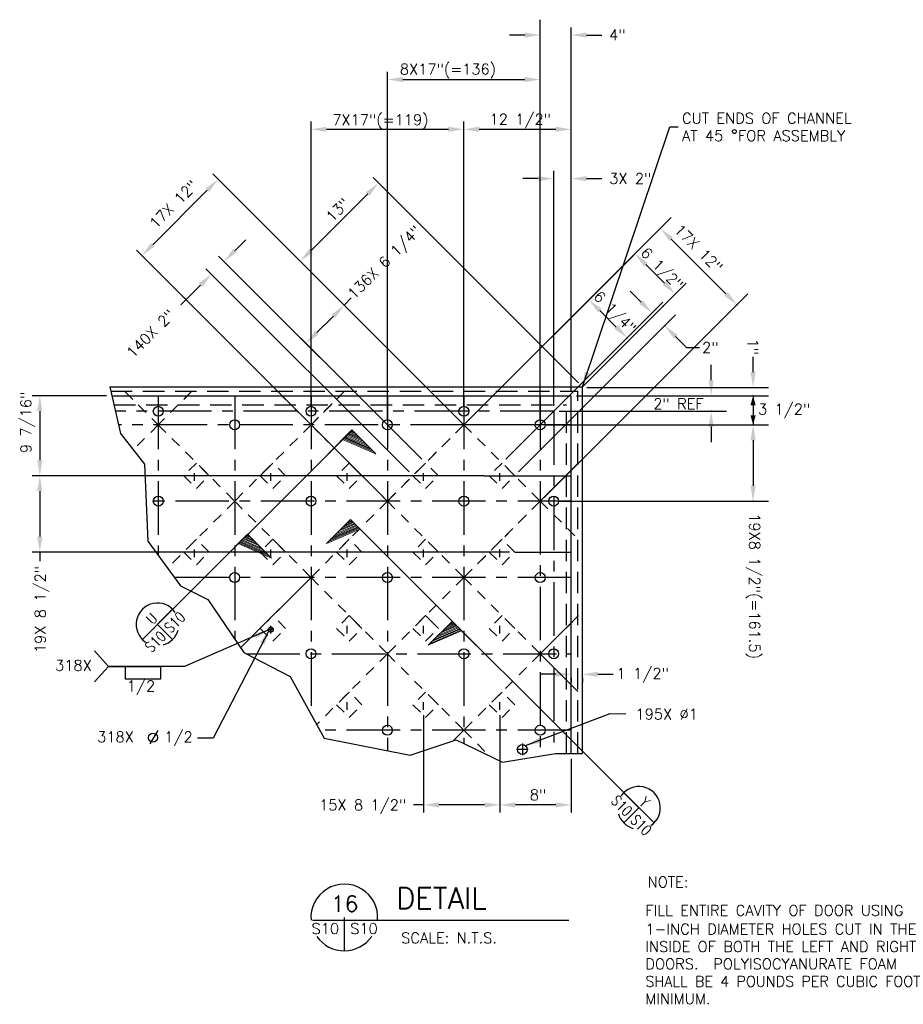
# Model space of a CAD drawing. Header units: inches. Extents: x -2167.2 to -2076.9, y -1198.8 to -1110.4.
# Tile 5 of 6: x -2137.2 to -2126.9, y -1122 to -1110.4. Entities that reach past the tile are written whole.
import ezdxf
from ezdxf.enums import TextEntityAlignment as Align

# ---------------------------------------------------------------- set-up
doc = ezdxf.new("R2010")
doc.units = ezdxf.units.IN
doc.header["$MEASUREMENT"] = 0
doc.linetypes.add('CENTER', pattern=[2, 1.25, -0.25, 0.25, -0.25])
doc.linetypes.add('HIDDEN', pattern=[0.375, 0.25, -0.125])
doc.layers.get('0').update_dxf_attribs({"lineweight": 0})
doc.layers.add('2', color=7, linetype='Continuous', lineweight=0)
for name, color, linetype in [('CENTERBLOCK', 7, 'CENTER'), ('COM-CALLOUT', 7, 'Continuous'), ('COM-DIMS', 2, 'Continuous'), ('HIDDENBLOCK', 7, 'HIDDEN'), ('S-ANNO-TEXT-LW10', 2, 'Continuous'), ('S-ANNO-TEXT-LW20', 1, 'Continuous'), ('S-ANNO-TEXT-LW28', 7, 'Continuous')]:
    doc.layers.add(name, color=color, linetype=linetype)
doc.styles.add('SIMPLEX', font='simplex.shx')
doc.styles.get("Standard").update_dxf_attribs({"font": 'simplex.shx'})
doc.styles.add('TIGHT', font='SIMPLEX', dxfattribs={"width": 0.85})
doc.dimstyles.new('DIM', dxfattribs={"dimtxt": 0.125, "dimasz": 0.18, "dimexe": 0.09, "dimexo": 0.0625, "dimgap": 0.05, "dimtad": 1, "dimdec": 0, "dimzin": 0, "dimdsep": 46, "dimlunit": 4, "dimtxsty": 'SIMPLEX', "dimcen": 0.09, "dimadec": 0, "dimazin": 0, "dimtfac": 1, "dimtdec": 0, "dimtofl": 0, "dimtmove": 0, "dimatfit": 3, "dimfxl": 0, "dimfrac": 1, "dimtolj": 1, "dimtzin": 0, "dimarcsym": 0})

# ---------------------------------------------------------------- blocks, each defined once
blk = doc.blocks.new('*D3')
at = {"layer": 'COM-DIMS', "color": 0, "linetype": 'Continuous', "lineweight": -2}
for p, q in [((-2132.099, -1115.139), (-2134.988, -1112.249)), ((-2135.052, -1112.44), (-2135.69, -1113.078)), ((-2132.991, -1116.032), (-2135.881, -1113.142))]:
    blk.add_line(p, q, dxfattribs=at)
at = {"layer": 'COM-DIMS', "color": 0, "linetype": 'Continuous'}
for points in [[(-2135.073, -1112.419), (-2135.031, -1112.461), (-2134.925, -1112.313)], [(-2135.711, -1113.057), (-2135.669, -1113.099), (-2135.817, -1113.206)]]:
    blk.add_solid(points, dxfattribs=at)
at = {"layer": 'DEFPOINTS', "color": 0, "linetype": 'Continuous'}
for p in [(-2135.817, -1113.206), (-2132.054, -1115.183), (-2132.947, -1116.076)]:
    blk.add_point(p, dxfattribs=at)
blk = doc.blocks.new('*D4')
at = {"layer": 'COM-DIMS', "color": 0, "linetype": 'Continuous', "lineweight": -2}
for p, q in [((-2134.729, -1113.147), (-2134.601, -1113.02)), ((-2132.545, -1115.585), (-2134.92, -1113.211)), ((-2132.694, -1115.734), (-2135.068, -1113.359)), ((-2135.132, -1113.55), (-2135.259, -1113.678))]:
    blk.add_line(p, q, dxfattribs=at)
at = {"layer": 'COM-DIMS', "color": 0, "linetype": 'Continuous'}
for points in [[(-2134.75, -1113.126), (-2134.708, -1113.168), (-2134.856, -1113.274)], [(-2135.153, -1113.529), (-2135.111, -1113.572), (-2135.005, -1113.423)]]:
    blk.add_solid(points, dxfattribs=at)
at = {"layer": 'DEFPOINTS', "color": 0, "linetype": 'Continuous'}
for p in [(-2135.005, -1113.423), (-2132.501, -1115.63), (-2132.649, -1115.778)]:
    blk.add_point(p, dxfattribs=at)
blk = doc.blocks.new('*D5')
at = {"layer": 'COM-DIMS', "color": 0, "linetype": 'Continuous', "lineweight": -2}
for p, q in [((-2133.531, -1113.707), (-2133.388, -1113.849)), ((-2133.771, -1114.105), (-2133.579, -1113.913)), ((-2132.545, -1115.585), (-2133.962, -1114.168))]:
    blk.add_line(p, q, dxfattribs=at)
at = {"layer": 'COM-DIMS', "color": 0, "linetype": 'Continuous'}
for points in [[(-2133.601, -1113.892), (-2133.558, -1113.934), (-2133.452, -1113.786)], [(-2133.792, -1114.083), (-2133.75, -1114.126), (-2133.898, -1114.232)]]:
    blk.add_solid(points, dxfattribs=at)
at = {"layer": 'DEFPOINTS', "color": 0, "linetype": 'Continuous'}
for p in [(-2133.575, -1113.662), (-2133.452, -1113.786), (-2132.501, -1115.63)]:
    blk.add_point(p, dxfattribs=at)
blk = doc.blocks.new('*D6')
at = {"layer": 'COM-DIMS', "color": 0, "linetype": 'Continuous', "lineweight": -2}
for p, q in [((-2130.713, -1114.694), (-2133.114, -1112.293)), ((-2133.839, -1113.144), (-2133.178, -1112.484)), ((-2133.619, -1113.618), (-2134.03, -1113.208))]:
    blk.add_line(p, q, dxfattribs=at)
at = {"layer": 'COM-DIMS', "color": 0, "linetype": 'Continuous'}
for points in [[(-2133.199, -1112.462), (-2133.157, -1112.505), (-2133.051, -1112.356)], [(-2133.86, -1113.123), (-2133.818, -1113.166), (-2133.966, -1113.272)]]:
    blk.add_solid(points, dxfattribs=at)
at = {"layer": 'DEFPOINTS', "color": 0, "linetype": 'Continuous'}
for p in [(-2133.051, -1112.356), (-2133.575, -1113.662), (-2130.669, -1114.738)]:
    blk.add_point(p, dxfattribs=at)
blk = doc.blocks.new('*D7')
at = {"layer": 'COM-DIMS', "color": 0, "linetype": 'Continuous', "lineweight": -2}
for p, q in [((-2133.84, -1114.963), (-2133.84, -1111.638)), ((-2133.66, -1111.728), (-2132.234, -1111.728)), ((-2132.054, -1114.963), (-2132.054, -1111.638))]:
    blk.add_line(p, q, dxfattribs=at)
at = {"layer": 'COM-DIMS', "color": 0, "linetype": 'Continuous'}
for points in [[(-2133.66, -1111.698), (-2133.66, -1111.758), (-2133.84, -1111.728)], [(-2132.234, -1111.698), (-2132.234, -1111.758), (-2132.054, -1111.728)]]:
    blk.add_solid(points, dxfattribs=at)
at = {"layer": 'DEFPOINTS', "color": 0, "linetype": 'Continuous'}
for p in [(-2132.054, -1111.728), (-2133.84, -1115.025), (-2132.054, -1115.025)]:
    blk.add_point(p, dxfattribs=at)
blk = doc.blocks.new('*D8')
at = {"layer": 'COM-DIMS', "color": 0, "linetype": 'Continuous', "lineweight": -2}
for p, q in [((-2132.054, -1114.963), (-2132.054, -1111.638)), ((-2131.874, -1111.728), (-2130.98, -1111.728)), ((-2130.8, -1114.781), (-2130.8, -1111.638))]:
    blk.add_line(p, q, dxfattribs=at)
at = {"layer": 'COM-DIMS', "color": 0, "linetype": 'Continuous'}
for points in [[(-2131.874, -1111.698), (-2131.874, -1111.758), (-2132.054, -1111.728)], [(-2130.98, -1111.698), (-2130.98, -1111.758), (-2130.8, -1111.728)]]:
    blk.add_solid(points, dxfattribs=at)
at = {"layer": 'DEFPOINTS', "color": 0, "linetype": 'Continuous'}
for p in [(-2130.8, -1111.728), (-2130.8, -1114.843), (-2132.054, -1115.025)]:
    blk.add_point(p, dxfattribs=at)
blk = doc.blocks.new('*D9')
at = {"layer": 'COM-DIMS', "color": 0, "linetype": 'Continuous', "lineweight": -2}
for p, q in [((-2132.947, -1115.121), (-2132.947, -1111.056)), ((-2132.767, -1111.146), (-2131.342, -1111.146)), ((-2131.162, -1115.121), (-2131.162, -1111.056))]:
    blk.add_line(p, q, dxfattribs=at)
at = {"layer": 'COM-DIMS', "color": 0, "linetype": 'Continuous'}
for points in [[(-2132.767, -1111.116), (-2132.767, -1111.176), (-2132.947, -1111.146)], [(-2131.342, -1111.116), (-2131.342, -1111.176), (-2131.162, -1111.146)]]:
    blk.add_solid(points, dxfattribs=at)
at = {"layer": 'DEFPOINTS', "color": 0, "linetype": 'Continuous'}
for p in [(-2131.162, -1111.146), (-2132.947, -1115.183), (-2131.162, -1115.183)]:
    blk.add_point(p, dxfattribs=at)
blk = doc.blocks.new('*D10')
at = {"layer": 'COM-DIMS', "color": 0, "linetype": 'Continuous', "lineweight": -2}
for p, q in [((-2131.162, -1115.121), (-2131.162, -1110.536)), ((-2130.8, -1114.781), (-2130.8, -1110.536)), ((-2131.342, -1110.626), (-2131.522, -1110.626)), ((-2130.62, -1110.626), (-2130.44, -1110.626))]:
    blk.add_line(p, q, dxfattribs=at)
at = {"layer": 'COM-DIMS', "color": 0, "linetype": 'Continuous'}
for points in [[(-2131.342, -1110.596), (-2131.342, -1110.656), (-2131.162, -1110.626)], [(-2130.62, -1110.596), (-2130.62, -1110.656), (-2130.8, -1110.626)]]:
    blk.add_solid(points, dxfattribs=at)
at = {"layer": 'DEFPOINTS', "color": 0, "linetype": 'Continuous'}
for p in [(-2130.8, -1110.626), (-2130.8, -1114.843), (-2131.162, -1115.183)]:
    blk.add_point(p, dxfattribs=at)
blk = doc.blocks.new('*D11')
at = {"layer": 'COM-DIMS', "color": 0, "linetype": 'Continuous', "lineweight": -2}
for p, q in [((-2131.184, -1112.305), (-2131.364, -1112.305)), ((-2131.004, -1114.963), (-2131.004, -1112.215)), ((-2130.8, -1114.781), (-2130.8, -1112.215)), ((-2130.62, -1112.305), (-2130.44, -1112.305))]:
    blk.add_line(p, q, dxfattribs=at)
at = {"layer": 'COM-DIMS', "color": 0, "linetype": 'Continuous'}
for points in [[(-2131.184, -1112.275), (-2131.184, -1112.335), (-2131.004, -1112.305)], [(-2130.62, -1112.275), (-2130.62, -1112.335), (-2130.8, -1112.305)]]:
    blk.add_solid(points, dxfattribs=at)
at = {"layer": 'DEFPOINTS', "color": 0, "linetype": 'Continuous'}
for p in [(-2130.8, -1112.305), (-2130.8, -1114.843), (-2131.004, -1115.025)]:
    blk.add_point(p, dxfattribs=at)
blk = doc.blocks.new('*D12')
at = {"layer": 'COM-DIMS', "color": 0, "linetype": 'Continuous', "lineweight": -2}
for p, q in [((-2136.229, -1114.843), (-2137.099, -1114.843)), ((-2137.009, -1115.023), (-2137.009, -1115.598)), ((-2131.819, -1115.778), (-2137.099, -1115.778))]:
    blk.add_line(p, q, dxfattribs=at)
at = {"layer": 'COM-DIMS', "color": 0, "linetype": 'Continuous'}
for points in [[(-2137.039, -1115.023), (-2136.979, -1115.023), (-2137.009, -1114.843)], [(-2137.039, -1115.598), (-2136.979, -1115.598), (-2137.009, -1115.778)]]:
    blk.add_solid(points, dxfattribs=at)
at = {"layer": 'DEFPOINTS', "color": 0, "linetype": 'Continuous'}
for p in [(-2136.167, -1114.843), (-2137.009, -1115.778), (-2131.757, -1115.778)]:
    blk.add_point(p, dxfattribs=at)
blk = doc.blocks.new('*D13')
at = {"layer": 'COM-DIMS', "color": 0, "linetype": 'Continuous', "lineweight": -2}
for p, q in [((-2131.819, -1115.778), (-2137.099, -1115.778)), ((-2137.009, -1115.958), (-2137.009, -1116.491)), ((-2131.522, -1116.671), (-2137.099, -1116.671))]:
    blk.add_line(p, q, dxfattribs=at)
at = {"layer": 'COM-DIMS', "color": 0, "linetype": 'Continuous'}
for points in [[(-2137.039, -1115.958), (-2136.979, -1115.958), (-2137.009, -1115.778)], [(-2137.039, -1116.491), (-2136.979, -1116.491), (-2137.009, -1116.671)]]:
    blk.add_solid(points, dxfattribs=at)
at = {"layer": 'DEFPOINTS', "color": 0, "linetype": 'Continuous'}
for p in [(-2131.757, -1115.778), (-2137.009, -1116.671), (-2131.459, -1116.671)]:
    blk.add_point(p, dxfattribs=at)
blk = doc.blocks.new('*D14')
at = {"layer": 'COM-DIMS', "color": 0, "linetype": 'Continuous', "lineweight": -2}
for p, q in [((-2131.632, -1118.578), (-2131.632, -1119.718)), ((-2130.8, -1119.089), (-2130.8, -1119.718)), ((-2130.98, -1119.628), (-2131.452, -1119.628))]:
    blk.add_line(p, q, dxfattribs=at)
at = {"layer": 'COM-DIMS', "color": 0, "linetype": 'Continuous'}
for points in [[(-2131.452, -1119.598), (-2131.452, -1119.658), (-2131.632, -1119.628)], [(-2130.98, -1119.598), (-2130.98, -1119.658), (-2130.8, -1119.628)]]:
    blk.add_solid(points, dxfattribs=at)
at = {"layer": 'DEFPOINTS', "color": 0, "linetype": 'Continuous'}
for p in [(-2131.632, -1118.516), (-2130.8, -1119.027), (-2131.632, -1119.628)]:
    blk.add_point(p, dxfattribs=at)
blk = doc.blocks.new('*D15')
at = {"layer": 'COM-DIMS', "color": 0, "linetype": 'Continuous', "lineweight": -2}
for p, q in [((-2132.525, -1118.578), (-2132.525, -1119.718)), ((-2131.632, -1118.578), (-2131.632, -1119.718)), ((-2131.812, -1119.628), (-2132.345, -1119.628))]:
    blk.add_line(p, q, dxfattribs=at)
at = {"layer": 'COM-DIMS', "color": 0, "linetype": 'Continuous'}
for points in [[(-2132.345, -1119.598), (-2132.345, -1119.658), (-2132.525, -1119.628)], [(-2131.812, -1119.598), (-2131.812, -1119.658), (-2131.632, -1119.628)]]:
    blk.add_solid(points, dxfattribs=at)
at = {"layer": 'DEFPOINTS', "color": 0, "linetype": 'Continuous'}
for p in [(-2132.525, -1118.516), (-2131.632, -1118.516), (-2132.525, -1119.628)]:
    blk.add_point(p, dxfattribs=at)
blk = doc.blocks.new('SCTAIL')
at = {"layer": '2', "color": 7, "linetype": 'Continuous', "lineweight": 0}
for p, q in [((-0.000021, 0.002604), (-0.003969, 0.002604)), ((-0.003969, 0.002604), (-0.000021, 0.001042)), ((-0.003646, 0.002604), (-0.000021, 0.001167)), ((-0.003302, 0.002604), (-0.000021, 0.001302)), ((-0.003063, 0.002604), (-0.000021, 0.001396)), ((-0.002688, 0.002604), (-0.000021, 0.001542)), ((-0.002333, 0.002604), (-0.000021, 0.001687)), ((-0.001906, 0.002604), (-0.000021, 0.001854)), ((-0.001625, 0.002604), (-0.000021, 0.001969)), ((-0.001292, 0.002604), (-0.000021, 0.002094)), ((-0.00099, 0.002604), (-0.000021, 0.002219)), ((-0.000688, 0.002604), (-0.000021, 0.002333)), ((-0.000479, 0.002604), (-0.000021, 0.002417)), ((-0.000198, 0.002604), (-0.000021, 0.002531)), ((-0.000021, 0.002604), (-0.000021, -0.001354))]:
    blk.add_line(p, q, dxfattribs=at)
blk = doc.blocks.new('*D16')
at = {"layer": 'COM-DIMS', "color": 0, "linetype": 'Continuous', "lineweight": -2}
for p, q in [((-2130.98, -1118.101), (-2131.16, -1118.101)), ((-2130.8, -1118.141), (-2130.8, -1118.191)), ((-2130.669, -1118.141), (-2130.669, -1118.191)), ((-2130.489, -1118.101), (-2130.309, -1118.101))]:
    blk.add_line(p, q, dxfattribs=at)
at = {"layer": 'COM-DIMS', "color": 0, "linetype": 'Continuous'}
for points in [[(-2130.98, -1118.071), (-2130.98, -1118.131), (-2130.8, -1118.101)], [(-2130.489, -1118.071), (-2130.489, -1118.131), (-2130.669, -1118.101)]]:
    blk.add_solid(points, dxfattribs=at)
at = {"layer": 'DEFPOINTS', "color": 0, "linetype": 'Continuous'}
for p in [(-2130.8, -1118.078), (-2130.8, -1118.101), (-2130.669, -1118.078)]:
    blk.add_point(p, dxfattribs=at)
blk = doc.blocks.new('DETTAG')
at = {"linetype": 'Continuous'}
blk.add_line((-0.25, 0), (0.25, 0), dxfattribs=at)
blk.add_line((0, 0), (0, -0.25))
for start, end in [(349.193077, 190.806923), (241.044976, 298.955024)]:
    blk.add_arc((0, 0), 0.25, start, end)
at = {"style": 'TIGHT', "width": 0.8}
blk.add_attdef('NO', text='', height=0.125, dxfattribs=at).set_placement((0, 0.03125), align=Align.CENTER)
blk.add_attdef('FROM', text='', height=0.125, dxfattribs=at).set_placement((-0.03125, -0.1875), align=Align.RIGHT)
blk.add_attdef('TO', (0.03125, -0.1875), '', height=0.125, dxfattribs=at)

msp = doc.modelspace()

# ---------------------------------------------------------------- linework, layer by layer
at = {"linetype": 'ByBlock'}
msp.add_line((-2132.01, -1115.139), (-2130.465, -1113.594), dxfattribs=at)
at = {"layer": 'CENTERBLOCK', "linetype": 'Continuous'}
for p, q in [((-2131.162, -1110.966), (-2131.162, -1110.446)), ((-2136.191, -1114.738), (-2130.669, -1114.738)), ((-2136.191, -1114.738), (-2136.067, -1115.285)), ((-2136.167, -1114.843), (-2130.8, -1114.843)), ((-2130.8, -1119.027), (-2130.8, -1114.843)), ((-2130.669, -1119.027), (-2130.669, -1114.738)), ((-2136.067, -1115.285), (-2135.787, -1115.645)), ((-2135.787, -1115.645), (-2135.747, -1116.545)), ((-2135.203, -1115.837), (-2135.203, -1115.748)), ((-2134.31, -1115.837), (-2134.31, -1115.748)), ((-2132.525, -1115.837), (-2132.525, -1115.748)), ((-2131.632, -1115.837), (-2131.632, -1115.748)), ((-2131.819, -1115.778), (-2130.8, -1115.778)), ((-2135.747, -1116.545), (-2135.366, -1117.066)), ((-2135.203, -1116.73), (-2135.203, -1116.64)), ((-2134.31, -1116.73), (-2134.31, -1116.64)), ((-2133.417, -1116.73), (-2133.417, -1116.64)), ((-2132.525, -1116.73), (-2132.525, -1116.64)), ((-2131.632, -1116.73), (-2131.632, -1116.64)), ((-2131.459, -1116.671), (-2130.8, -1116.671)), ((-2135.366, -1117.066), (-2135.046, -1117.226)), ((-2135.046, -1117.226), (-2134.626, -1117.846)), ((-2134.31, -1117.623), (-2134.31, -1117.533)), ((-2133.417, -1117.623), (-2133.417, -1117.533)), ((-2132.525, -1117.623), (-2132.525, -1117.533)), ((-2131.632, -1117.623), (-2131.632, -1117.533)), ((-2134.626, -1117.846), (-2134.085, -1118.126)), ((-2134.085, -1118.126), (-2133.685, -1118.846)), ((-2133.417, -1118.516), (-2133.417, -1118.426)), ((-2132.525, -1118.516), (-2132.525, -1118.426)), ((-2131.632, -1118.516), (-2131.632, -1118.426)), ((-2133.685, -1118.846), (-2132.683, -1119.047)), ((-2132.683, -1119.047), (-2132.143, -1118.866)), ((-2132.143, -1118.866), (-2131.602, -1119.127)), ((-2131.602, -1119.127), (-2130.982, -1119.027)), ((-2130.982, -1119.027), (-2130.669, -1119.027))]:
    msp.add_line(p, q, dxfattribs=at)
at = {"layer": 'CENTERBLOCK', "linetype": 'HIDDEN'}
for p, q in [((-2136.179, -1114.791), (-2130.722, -1114.791)), ((-2130.722, -1119.027), (-2130.722, -1114.791)), ((-2136.143, -1114.949), (-2130.853, -1114.949)), ((-2130.853, -1119.027), (-2130.853, -1114.949))]:
    msp.add_line(p, q, dxfattribs=at)
at = {"layer": 'CENTERBLOCK', "linetype": 'CENTER', "ltscale": 0.5}
for p, q in [((-2135.625, -1114.843), (-2135.625, -1116.712)), ((-2134.732, -1114.843), (-2134.732, -1117.689)), ((-2133.84, -1114.843), (-2133.84, -1118.567)), ((-2132.947, -1114.843), (-2132.947, -1118.994)), ((-2132.054, -1114.843), (-2132.054, -1118.909)), ((-2131.162, -1114.843), (-2131.162, -1116.076)), ((-2131.004, -1115.025), (-2136.126, -1115.025)), ((-2131.004, -1115.025), (-2131.004, -1119.03)), ((-2132.054, -1115.183), (-2136.09, -1115.183)), ((-2130.8, -1116.076), (-2135.768, -1116.076)), ((-2131.162, -1116.076), (-2131.162, -1119.056)), ((-2130.8, -1116.969), (-2135.437, -1116.969)), ((-2134.276, -1117.578), (-2134.344, -1117.578)), ((-2134.31, -1117.544), (-2134.31, -1117.612)), ((-2134.596, -1117.861), (-2130.8, -1117.861)), ((-2130.8, -1118.754), (-2133.736, -1118.754)), ((-2131.301, -1118.98), (-2131.438, -1118.98)), ((-2131.37, -1118.911), (-2131.37, -1119.048))]:
    msp.add_line(p, q, dxfattribs=at)
at = {"layer": 'CENTERBLOCK', "linetype": 'CENTER'}
msp.add_line((-2130.8, -1115.183), (-2132.054, -1115.183), dxfattribs=at)
at = {"layer": 'CENTERBLOCK', "linetype": 'Continuous'}
for centre, radius in [((-2135.625, -1115.025), 0.0578), ((-2133.84, -1115.025), 0.0578), ((-2132.054, -1115.025), 0.0578), ((-2134.732, -1115.183), 0.0578), ((-2132.947, -1115.183), 0.0578), ((-2131.162, -1115.183), 0.0578), ((-2135.625, -1116.076), 0.0578), ((-2133.84, -1116.076), 0.0578), ((-2132.054, -1116.076), 0.0578), ((-2131.004, -1116.076), 0.0578), ((-2134.732, -1116.969), 0.0578), ((-2132.947, -1116.969), 0.0578), ((-2131.162, -1116.969), 0.0578), ((-2134.31, -1117.578), 0.0289), ((-2133.84, -1117.861), 0.0578), ((-2132.054, -1117.861), 0.0578), ((-2131.004, -1117.861), 0.0578), ((-2132.947, -1118.754), 0.0578), ((-2131.162, -1118.754), 0.0578), ((-2131.37, -1118.98), 0.0578)]:
    msp.add_circle(centre, radius, dxfattribs=at)
at = {"layer": 'COM-CALLOUT'}
for p, q in [((-2135.811, -1117.694), (-2133.361, -1115.244)), ((-2133.379, -1116.291), (-2129.831, -1119.839))]:
    msp.add_line(p, q, dxfattribs=at)
at = {"layer": 'COM-DIMS', "linetype": 'Continuous'}
for p, q in [((-2129.645, -1111.697), (-2129.549, -1111.697)), ((-2132.01, -1115.139), (-2129.63, -1112.759)), ((-2129.63, -1113.013), (-2128.992, -1113.651)), ((-2132.01, -1115.139), (-2130.069, -1113.198)), ((-2129.927, -1113.31), (-2129.711, -1113.526)), ((-2130.669, -1114.738), (-2129.457, -1113.526)), ((-2135.259, -1113.678), (-2135.36, -1113.782)), ((-2131.117, -1116.032), (-2128.737, -1113.651)), ((-2129.982, -1113.749), (-2130.109, -1113.622)), ((-2133.452, -1113.786), (-2133.371, -1113.698)), ((-2131.564, -1115.585), (-2129.727, -1113.749)), ((-2131.415, -1115.734), (-2129.579, -1113.898)), ((-2130.465, -1113.848), (-2130.273, -1114.04)), ((-2131.564, -1115.585), (-2130.019, -1114.04)), ((-2129.579, -1114.152), (-2129.451, -1114.28)), ((-2129.451, -1114.28), (-2129.301, -1114.28)), ((-2129.164, -1114.663), (-2129.164, -1114.483)), ((-2128.674, -1114.567), (-2128.674, -1114.387)), ((-2130.738, -1114.843), (-2128.984, -1114.843)), ((-2130.738, -1114.843), (-2128.494, -1114.843)), ((-2130.615, -1114.747), (-2128.494, -1114.747)), ((-2128.674, -1114.843), (-2128.674, -1115.183)), ((-2130.941, -1115.025), (-2128.984, -1115.025)), ((-2131.099, -1115.183), (-2128.494, -1115.183)), ((-2129.164, -1115.205), (-2129.164, -1115.385)), ((-2128.674, -1115.363), (-2128.674, -1115.896)), ((-2130.941, -1116.076), (-2128.494, -1116.076)), ((-2137.009, -1116.671), (-2137.009, -1116.777)), ((-2136.205, -1118.008), (-2136.369, -1117.828)), ((-2136.205, -1118.008), (-2136.369, -1118.189)), ((-2135.63, -1118.758), (-2135.724, -1118.915)), ((-2132.525, -1119.628), (-2132.642, -1119.628))]:
    msp.add_line(p, q, dxfattribs=at)
msp.add_lwpolyline([(-2136.008, -1118.008), (-2135.597, -1118.008), (-2135.597, -1118.156), (-2136.008, -1118.156)], close=True, dxfattribs=at)
for centre, radius in [((-2128.892, -1111.754), 0.0232), ((-2135.688, -1118.842), 0.0523)]:
    msp.add_circle(centre, radius, dxfattribs=at)
for p in [(-2129.726, -1113.795), (-2128.864, -1113.779), (-2129.706, -1114.025), (-2130.146, -1114.167), (-2128.674, -1114.843), (-2129.164, -1115.025), (-2128.674, -1116.076)]:
    msp.add_point(p, dxfattribs=at)
for points in [[(-2129.609, -1112.992), (-2129.651, -1113.034), (-2129.757, -1112.886)], [(-2129.906, -1113.289), (-2129.948, -1113.332), (-2130.054, -1113.183)], [(-2129.69, -1113.505), (-2129.732, -1113.547), (-2129.584, -1113.653)], [(-2128.97, -1113.63), (-2129.013, -1113.673), (-2128.864, -1113.779)], [(-2130.444, -1113.827), (-2130.486, -1113.87), (-2130.592, -1113.721)], [(-2129.961, -1113.728), (-2130.003, -1113.77), (-2129.855, -1113.876)], [(-2130.252, -1114.019), (-2130.294, -1114.061), (-2130.146, -1114.167)], [(-2129.557, -1114.131), (-2129.6, -1114.174), (-2129.706, -1114.025)], [(-2128.704, -1114.567), (-2128.644, -1114.567), (-2128.674, -1114.747)], [(-2129.194, -1114.663), (-2129.134, -1114.663), (-2129.164, -1114.843)], [(-2128.704, -1114.954), (-2128.644, -1114.954), (-2128.674, -1114.843)], [(-2129.194, -1115.205), (-2129.134, -1115.205), (-2129.164, -1115.025)], [(-2128.704, -1115.073), (-2128.644, -1115.073), (-2128.674, -1115.183)], [(-2128.704, -1115.363), (-2128.644, -1115.363), (-2128.674, -1115.183)], [(-2128.704, -1115.896), (-2128.644, -1115.896), (-2128.674, -1116.076)]]:
    msp.add_solid(points, dxfattribs=at)
at = {"layer": 'DEFPOINTS', "linetype": 'ByBlock'}
for p in [(-2130.8, -1114.843), (-2130.8, -1114.843), (-2130.722, -1114.791), (-2131.004, -1115.025), (-2132.054, -1115.183), (-2132.054, -1115.183), (-2132.054, -1115.183), (-2131.162, -1115.183), (-2131.608, -1115.63), (-2131.608, -1115.63), (-2131.459, -1115.778), (-2131.162, -1116.076), (-2131.004, -1116.076)]:
    msp.add_point(p, dxfattribs=at)
at = {"layer": 'HIDDENBLOCK', "linetype": 'HIDDEN', "ltscale": 0.5}
for p, q in [((-2136.018, -1114.791), (-2135.625, -1115.183)), ((-2135.233, -1114.791), (-2135.625, -1115.183)), ((-2135.233, -1114.791), (-2135.625, -1115.183)), ((-2134.232, -1114.791), (-2133.84, -1115.183)), ((-2133.84, -1115.183), (-2133.447, -1114.791)), ((-2133.447, -1114.791), (-2133.84, -1115.183)), ((-2132.447, -1114.791), (-2132.054, -1115.183)), ((-2135.625, -1115.183), (-2135.918, -1115.476)), ((-2135.625, -1115.183), (-2135.918, -1115.476)), ((-2135.625, -1115.183), (-2134.732, -1116.076)), ((-2133.84, -1115.183), (-2134.732, -1116.076)), ((-2133.84, -1115.183), (-2134.732, -1116.076)), ((-2133.84, -1115.183), (-2132.947, -1116.076)), ((-2132.054, -1115.183), (-2132.947, -1116.076)), ((-2132.947, -1116.076), (-2132.054, -1115.183)), ((-2132.054, -1115.183), (-2131.162, -1116.076)), ((-2132.054, -1115.183), (-2131.162, -1116.076)), ((-2135.179, -1115.63), (-2135.328, -1115.778)), ((-2135.03, -1115.778), (-2135.179, -1115.63)), ((-2134.137, -1115.778), (-2134.286, -1115.63)), ((-2133.393, -1115.63), (-2133.542, -1115.778)), ((-2132.501, -1115.63), (-2132.649, -1115.778)), ((-2132.352, -1115.778), (-2132.501, -1115.63)), ((-2131.608, -1115.63), (-2131.757, -1115.778)), ((-2131.459, -1115.778), (-2131.608, -1115.63)), ((-2133.417, -1115.837), (-2133.417, -1115.748)), ((-2135.328, -1115.778), (-2135.179, -1115.927)), ((-2135.179, -1115.927), (-2135.03, -1115.778)), ((-2134.435, -1115.778), (-2134.286, -1115.927)), ((-2134.286, -1115.927), (-2134.137, -1115.778)), ((-2133.542, -1115.778), (-2133.393, -1115.927)), ((-2133.393, -1115.927), (-2133.245, -1115.778)), ((-2132.649, -1115.778), (-2132.501, -1115.927)), ((-2132.501, -1115.927), (-2132.352, -1115.778)), ((-2131.757, -1115.778), (-2131.608, -1115.927)), ((-2131.608, -1115.927), (-2131.459, -1115.778)), ((-2134.732, -1116.076), (-2135.517, -1116.86)), ((-2134.732, -1116.076), (-2135.517, -1116.86)), ((-2134.732, -1116.076), (-2133.84, -1116.969)), ((-2132.947, -1116.076), (-2133.84, -1116.969)), ((-2132.947, -1116.076), (-2133.84, -1116.969)), ((-2132.947, -1116.076), (-2132.054, -1116.969)), ((-2132.054, -1116.969), (-2131.162, -1116.076)), ((-2131.162, -1116.076), (-2132.054, -1116.969)), ((-2131.162, -1116.076), (-2130.722, -1116.516)), ((-2135.179, -1116.522), (-2135.328, -1116.671)), ((-2135.03, -1116.671), (-2135.179, -1116.522)), ((-2134.286, -1116.522), (-2134.435, -1116.671)), ((-2133.393, -1116.522), (-2133.542, -1116.671)), ((-2133.245, -1116.671), (-2133.393, -1116.522)), ((-2132.501, -1116.522), (-2132.649, -1116.671)), ((-2132.352, -1116.671), (-2132.501, -1116.522)), ((-2131.608, -1116.522), (-2131.757, -1116.671)), ((-2131.459, -1116.671), (-2131.608, -1116.522)), ((-2135.328, -1116.671), (-2135.179, -1116.82)), ((-2135.179, -1116.82), (-2135.03, -1116.671)), ((-2134.435, -1116.671), (-2134.286, -1116.82)), ((-2134.286, -1116.82), (-2134.137, -1116.671)), ((-2133.542, -1116.671), (-2133.393, -1116.82)), ((-2133.393, -1116.82), (-2133.245, -1116.671)), ((-2132.649, -1116.671), (-2132.501, -1116.82)), ((-2132.501, -1116.82), (-2132.352, -1116.671)), ((-2131.757, -1116.671), (-2131.608, -1116.82)), ((-2131.608, -1116.82), (-2131.459, -1116.671)), ((-2133.84, -1116.969), (-2134.663, -1117.792)), ((-2133.84, -1116.969), (-2132.947, -1117.861)), ((-2132.054, -1116.969), (-2132.947, -1117.861)), ((-2132.054, -1116.969), (-2132.947, -1117.861)), ((-2132.054, -1116.969), (-2131.162, -1117.861)), ((-2134.286, -1117.415), (-2134.435, -1117.564)), ((-2134.137, -1117.564), (-2134.286, -1117.415)), ((-2133.393, -1117.415), (-2133.542, -1117.564)), ((-2132.501, -1117.415), (-2132.649, -1117.564)), ((-2131.608, -1117.415), (-2131.757, -1117.564)), ((-2131.459, -1117.564), (-2131.608, -1117.415)), ((-2131.162, -1117.861), (-2130.722, -1117.421)), ((-2134.435, -1117.564), (-2134.286, -1117.713)), ((-2134.286, -1117.713), (-2134.137, -1117.564)), ((-2133.542, -1117.564), (-2133.393, -1117.713)), ((-2133.393, -1117.713), (-2133.245, -1117.564)), ((-2132.649, -1117.564), (-2132.501, -1117.713)), ((-2132.501, -1117.713), (-2132.352, -1117.564)), ((-2131.757, -1117.564), (-2131.608, -1117.713)), ((-2131.608, -1117.713), (-2131.459, -1117.564)), ((-2132.947, -1117.861), (-2133.773, -1118.687)), ((-2132.947, -1117.861), (-2133.773, -1118.687)), ((-2132.947, -1117.861), (-2132.054, -1118.754)), ((-2131.162, -1117.861), (-2132.054, -1118.754)), ((-2131.162, -1117.861), (-2132.054, -1118.754)), ((-2133.393, -1118.308), (-2133.542, -1118.456)), ((-2133.245, -1118.456), (-2133.393, -1118.308)), ((-2132.501, -1118.308), (-2132.649, -1118.456)), ((-2132.352, -1118.456), (-2132.501, -1118.308)), ((-2131.608, -1118.308), (-2131.757, -1118.456)), ((-2131.459, -1118.456), (-2131.608, -1118.308)), ((-2133.542, -1118.456), (-2133.393, -1118.605)), ((-2133.393, -1118.605), (-2133.245, -1118.456)), ((-2132.649, -1118.456), (-2132.501, -1118.605)), ((-2132.501, -1118.605), (-2132.352, -1118.456)), ((-2131.757, -1118.456), (-2131.608, -1118.605)), ((-2131.608, -1118.605), (-2131.459, -1118.456)), ((-2132.054, -1118.754), (-2132.179, -1118.878)), ((-2132.054, -1118.754), (-2131.756, -1119.053))]:
    msp.add_line(p, q, dxfattribs=at)
at = {"layer": 'HIDDENBLOCK', "linetype": 'HIDDEN', "ltscale": 10}
for p, q in [((-2135.923, -1114.886), (-2136.018, -1114.791)), ((-2135.233, -1114.791), (-2135.328, -1114.886)), ((-2134.137, -1114.886), (-2134.232, -1114.791)), ((-2133.447, -1114.791), (-2133.542, -1114.886)), ((-2132.352, -1114.886), (-2132.447, -1114.791)), ((-2131.662, -1114.791), (-2132.054, -1115.183)), ((-2134.286, -1115.63), (-2134.435, -1115.778)), ((-2133.245, -1115.778), (-2133.393, -1115.63)), ((-2130.722, -1115.636), (-2131.162, -1116.076)), ((-2134.137, -1116.671), (-2134.286, -1116.522)), ((-2133.84, -1116.969), (-2134.663, -1117.792)), ((-2133.245, -1117.564), (-2133.393, -1117.415)), ((-2132.352, -1117.564), (-2132.501, -1117.415)), ((-2130.722, -1117.421), (-2131.162, -1117.861)), ((-2130.715, -1117.415), (-2130.864, -1117.564)), ((-2131.162, -1117.861), (-2130.722, -1118.301)), ((-2132.054, -1118.754), (-2132.179, -1118.878))]:
    msp.add_line(p, q, dxfattribs=at)
at = {"layer": 'S-ANNO-TEXT-LW20'}
for p, q in [((-2133.451, -1120.944), (-2133.451, -1121.333)), ((-2133.823, -1120.975), (-2130.827, -1120.975))]:
    msp.add_line(p, q, dxfattribs=at)
for start, end in [(355.5288, 184.5471), (215.059, 325.4854)]:
    msp.add_arc((-2133.451, -1120.944), 0.39, start, end, dxfattribs=at)

# ---------------------------------------------------------------- block references
at = {"layer": 'COM-CALLOUT', "lineweight": 0, "yscale": -100}
for p, xscale, rotation in [((-2133.547, -1115.426), 100, 135), ((-2133.193, -1116.474), -100, 225), ((-2134.766, -1116.645), 100, 135), ((-2132.005, -1117.665), -100, 225)]:
    msp.add_blockref('SCTAIL', p, dxfattribs=dict(at, xscale=xscale, rotation=rotation))
at = {"layer": 'COM-CALLOUT', "xscale": 0.9994669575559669, "yscale": 0.9994669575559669, "zscale": 0.9994669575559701}
for p, rotation, values in [((-2135.634, -1117.517), 45, {'NO': 'U', 'FROM': 'S10', 'TO': 'S10'}), ((-2130.008, -1119.662), 315, {'NO': 'Y', 'FROM': 'S10', 'TO': 'S10'})]:
    msp.add_blockref('DETTAG', p, dxfattribs=dict(at, rotation=rotation)).add_auto_attribs(values)

# ---------------------------------------------------------------- texts
at = {"layer": 'COM-DIMS', "linetype": 'Continuous', "style": 'SIMPLEX'}
for s, p in [('4"', (-2130.355, -1110.562)), ('8X17"(=136)', (-2132.802, -1110.962)), ('7X17"(=119)', (-2133.591, -1111.554)), ('12 1/2"', (-2131.753, -1111.547)), ('CUT ENDS OF CHANNEL', (-2129.504, -1111.536)), ('AT 45  FOR ASSEMBLY', (-2129.504, -1111.741)), ('3X 2"', (-2130.355, -1112.241)), ('2"', (-2129.27, -1114.217)), ('2" REF', (-2129.84, -1114.875)), ('3 1/2"', (-2128.616, -1114.938)), ('318X', (-2136.83, -1117.934)), ('1 1/2"', (-2130.269, -1118.028)), ('1/2', (-2135.993, -1118.175)), ('195X %%C1', (-2130.048, -1118.504)), ('1/2', (-2135.555, -1118.771)), ('318X', (-2136.339, -1118.771)), ('8"', (-2131.283, -1119.448)), ('15X 8 1/2"', (-2133.745, -1119.565)), ('FILL ENTIRE CAVITY OF DOOR USING', (-2129.933, -1120.8)), ('1-INCH DIAMETER HOLES CUT IN THE', (-2129.933, -1121.017)), ('INSIDE OF BOTH THE LEFT AND RIGHT', (-2129.933, -1121.222)), ('DOORS.  POLYISOCYANURATE FOAM', (-2129.933, -1121.424)), ('SHALL BE 4 POUNDS PER CUBIC FOOT', (-2129.933, -1121.629)), ('MINIMUM.', (-2129.933, -1121.832))]:
    msp.add_text(s, height=0.125, dxfattribs=at).set_placement(p, align=Align.TOP_LEFT)
for s, rotation, p in [('17X 12"', 45, (-2135.742, -1112.811)), ('13"', 45, (-2133.68, -1112.733)), ('17X 12"', 315, (-2129.518, -1112.825)), ('136X 6 1/4"', 45, (-2133.427, -1113.636)), ('6 1/2"', 315, (-2129.909, -1113.095)), ('6 1/4"', 315, (-2130.46, -1113.605)), ('140X 2"', 45, (-2136.01, -1114.323)), ('1"', 270, (-2128.614, -1114.176)), ('9 7/16"', 90, (-2137.234, -1115.514)), ('19X8 1/2"(=161.5)', 270, (-2128.593, -1116.218)), ('19X 8 1/2"', 90, (-2137.066, -1117.852))]:
    msp.add_text(s, height=0.125, rotation=rotation, dxfattribs=at).set_placement(p, align=Align.TOP_LEFT)
msp.add_text('NOTE:', height=0.125, dxfattribs=at).set_placement((-2129.668, -1120.592), align=Align.CENTER)
at = {"layer": 'S-ANNO-TEXT-LW10', "style": 'SIMPLEX'}
msp.add_text('S10', height=0.125, dxfattribs=at).set_placement((-2133.512, -1121.137), align=Align.RIGHT)
for s, p in [('S10', (-2133.382, -1121.137)), ('SCALE: N.T.S.', (-2132.787, -1121.245))]:
    msp.add_text(s, height=0.125, dxfattribs=at).set_placement(p)
at = {"layer": 'S-ANNO-TEXT-LW28'}
msp.add_text('DETAIL', height=0.25, dxfattribs=at).set_placement((-2132.846, -1120.843))
msp.add_text('16', height=0.1875, dxfattribs=at).set_placement((-2133.447, -1120.877), align=Align.CENTER)

# ---------------------------------------------------------------- dimensions: what is measured, and where the dimension line sits
at = {"layer": 'COM-DIMS', "linetype": 'Continuous'}
for base, p1, p2, picture, middle in [((-2130.8, -1110.626), (-2131.162, -1115.183), (-2130.8, -1114.843), '*D10', (-2130.981, -1110.626)), ((-2131.162, -1111.146), (-2132.947, -1115.183), (-2131.162, -1115.183), '*D9', (-2132.054, -1111.146)), ((-2132.054, -1111.728), (-2133.84, -1115.025), (-2132.054, -1115.025), '*D7', (-2132.947, -1111.728)), ((-2130.8, -1111.728), (-2132.054, -1115.025), (-2130.8, -1114.843), '*D8', (-2131.427, -1111.728)), ((-2130.8, -1112.305), (-2131.004, -1115.025), (-2130.8, -1114.843), '*D11', (-2130.902, -1112.305)), ((-2130.8, -1118.101), (-2130.669, -1118.078), (-2130.8, -1118.078), '*D16', (-2130.735, -1118.101)), ((-2132.525, -1119.628), (-2131.632, -1118.516), (-2132.525, -1118.516), '*D15', (-2132.078, -1119.628)), ((-2131.632, -1119.628), (-2130.8, -1119.027), (-2131.632, -1118.516), '*D14', (-2131.216, -1119.628))]:
    dim = msp.add_linear_dim(base=base, p1=p1, p2=p2, text=' ', dimstyle='DIM', dxfattribs=at)
    dim.commit()
    dim.dimension.update_dxf_attribs({"geometry": picture, "text_midpoint": middle})
for p1, p2, distance, picture, middle in [((-2132.054, -1115.183), (-2132.947, -1116.076), -4.059, '*D3', (-2135.371, -1112.759)), ((-2132.501, -1115.63), (-2132.649, -1115.778), -3.331, '*D4', (-2134.93, -1113.349))]:
    dim = msp.add_aligned_dim(p1=p1, p2=p2, distance=distance, text=' ', dimstyle='DIM', dxfattribs=at)
    dim.commit()
    dim.dimension.update_dxf_attribs({"geometry": picture, "text_midpoint": middle})
for base, p1, p2, angle, picture, middle in [((-2133.051, -1112.356), (-2133.575, -1113.662), (-2130.669, -1114.738), 45, '*D6', (-2133.508, -1112.814)), ((-2133.452, -1113.786), (-2132.501, -1115.63), (-2133.575, -1113.662), 45, '*D5', (-2133.675, -1114.009)), ((-2137.009, -1115.778), (-2136.167, -1114.843), (-2131.757, -1115.778), 90, '*D12', (-2137.009, -1115.311)), ((-2137.009, -1116.671), (-2131.757, -1115.778), (-2131.459, -1116.671), 90, '*D13', (-2137.009, -1116.225))]:
    dim = msp.add_linear_dim(base=base, p1=p1, p2=p2, angle=angle, text=' ', dimstyle='DIM', dxfattribs=at)
    dim.commit()
    dim.dimension.update_dxf_attribs({"geometry": picture, "text_midpoint": middle})

# ---------------------------------------------------------------- leaders
at = {"layer": 'COM-DIMS'}
msp.add_leader([(-2130.669, -1114.738), (-2129.645, -1111.697)], dimstyle='DIM', override={"dimgap": 0.05, "dimtad": 0}, dxfattribs=at)
at = {"layer": 'COM-DIMS', "linetype": 'Continuous', "annotation_type": 0, "has_hookline": 1, "hookline_direction": 0, "text_width": 0.163}
msp.add_leader([(-2134.326, -1117.578), (-2135.318, -1118.008), (-2136.205, -1118.008)], dimstyle='DIM', dxfattribs=at)
at = {"layer": 'COM-DIMS', "linetype": 'Continuous'}
for points in [[(-2134.326, -1117.578), (-2134.984, -1118.848), (-2135.167, -1118.847)], [(-2131.333, -1118.935), (-2130.343, -1118.56), (-2130.16, -1118.561)]]:
    msp.add_leader(points, dimstyle='DIM', dxfattribs=at)

doc.saveas('drawing.dxf')
